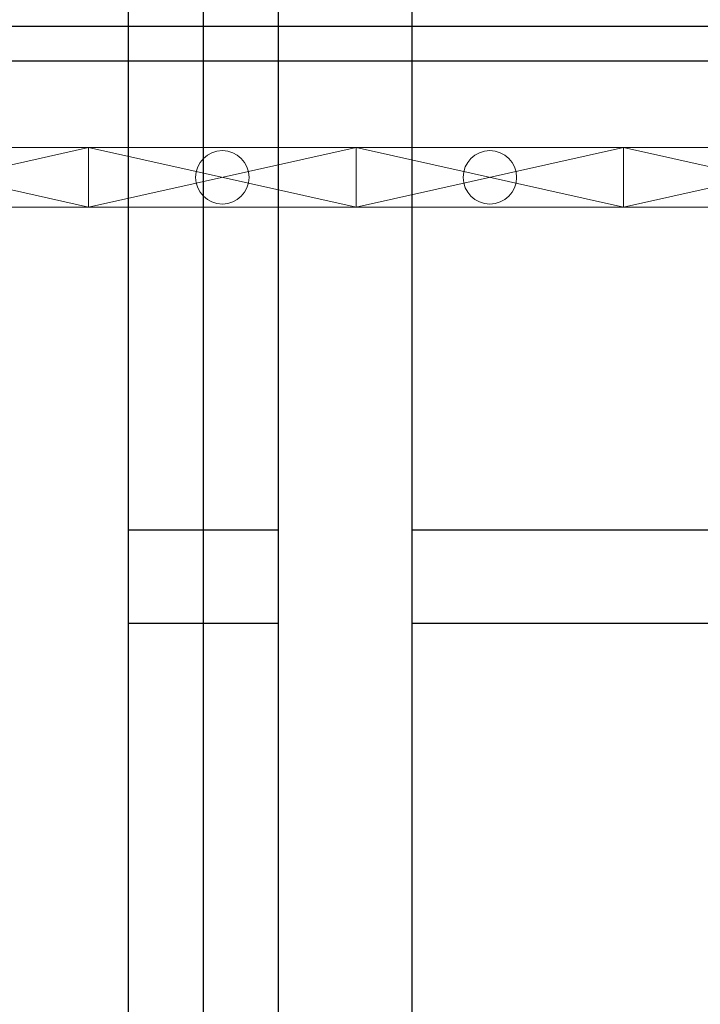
# Model space of a CAD drawing. Header units: centimetres. Extents: x -149939 to 48626, y -46000 to 152985.
# Tile 196 of 256: x -35226 to -32682, y 70906 to 74585. Entities that reach past the tile are written whole.
import ezdxf
from ezdxf import colors
from ezdxf.entities.mleader import LeaderData, LeaderLine
from ezdxf.math import Vec2, Vec3

# ---------------------------------------------------------------- set-up
doc = ezdxf.new("R2010")
doc.units = ezdxf.units.CM
doc.header["$LTSCALE"] = 50
for name, pattern in [('Kondygnacja  -0_5$0$HIDDEN', [9.525, 6.35, -3.175]), ('Kondygnacja  -0_5$0$HIDDEN2', [4.7625, 3.175, -1.5875]), ('Osie rzutów$0$DASHDOT2', [12.7, 6.35, -3.175, 0, -3.175])]:
    doc.linetypes.add(name, pattern=pattern)
for name, color, linetype in [('01-103-Went PP_poziom-0_5$0$L_Nawiew', 7, 'Continuous'), ('Kondygnacja  -0_5$0$ARCH_KONSTR_POWYŻEJ RZUTU', 8, 'Kondygnacja  -0_5$0$HIDDEN'), ('Kondygnacja  -0_5$0$ARCH_KONSTR_POWYŻEJ RZUTU_IST', 8, 'Kondygnacja  -0_5$0$HIDDEN2'), ('Kondygnacja  -0_5$0$ARCH_ŚLUSARKA_DRZWI', 8, 'Continuous'), ('Osie rzutów$0$ARCH_INFO_OSIE_IST', 8, 'Osie rzutów$0$DASHDOT2'), ('Osie rzutów$0$ARCH_INFO_OSIE_OPISY_IST', 8, 'Continuous')]:
    doc.layers.add(name, color=color, linetype=linetype)
doc.layers.add('bgde_nawiewnik', color=11, linetype='Continuous', lineweight=5)
doc.layers.add('RFCU', color=6, linetype='Continuous', lineweight=30)

# ---------------------------------------------------------------- blocks, each defined once
blk = doc.blocks.new('Osie rzutów')
at = {"layer": 'Osie rzutów$0$ARCH_INFO_OSIE_IST', "ltscale": 10}
for p, q in [((8660, 12510), (8660, 4623.26)), ((4436.04, 11600), (13655, 11600))]:
    blk.add_line(p, q, dxfattribs=at)
blk = doc.blocks.new('Kondygnacja  -0_5$0$konstrukcja istniejąca -0.5')
at = {"layer": 'Kondygnacja  -0_5$0$ARCH_KONSTR_POWYŻEJ RZUTU_IST', "ltscale": 10}
blk.add_line((8632, 12175), (8632, 11025), dxfattribs=at)
for points in [[(8688, 12175), (8688, 11025)], [(8738, 12175), (8738, 11025)], [(8632, 11767.89), (8688, 11767.89)], [(8738, 11767.89), (9782, 11767.89)], [(8688, 11732.89), (8632, 11732.89)], [(9782, 11732.89), (8738, 11732.89)]]:
    blk.add_lwpolyline(points, dxfattribs=at)
blk = doc.blocks.new('A$C066D7839')
at = {"layer": 'bgde_nawiewnik', "color": 7}
for p, q in [((-50, -11.15), (-50, 11.15)), ((-50, 11.15), (50, 11.15)), ((-50, -11.15), (50, 11.15)), ((50, -11.15), (-50, 11.15)), ((50, 11.15), (50, -11.15)), ((50, -11.15), (-50, -11.15))]:
    blk.add_line(p, q, dxfattribs=at)
blk.add_circle((0, 0), 10, dxfattribs=at)

msp = doc.modelspace()

# ---------------------------------------------------------------- linework, layer by layer
at = {"layer": 'Kondygnacja  -0_5$0$ARCH_ŚLUSARKA_DRZWI'}
msp.add_lwpolyline([(-9822.864, 74560), (-12840, 74560), (-12840, 74560), (-14240.186, 74560), (-14240.186, 74560), (-56230, 74560), (-56230, 71100)], dxfattribs=at)
at = {"layer": 'RFCU', "color": 94}
msp.add_line((-27970, 74430), (-55380, 74430), dxfattribs=at)

# ---------------------------------------------------------------- block references
at = {"layer": '01-103-Went PP_poziom-0_5$0$L_Nawiew', "xscale": 10, "yscale": 10, "zscale": 10}
for p in [(-35468.405, 73996.017, 1117.041), (-34468.405, 73996.017, 1117.041), (-33468.405, 73996.017, 1117.041), (-32468.405, 73996.017, 1117.041)]:
    msp.add_blockref('A$C066D7839', p, dxfattribs=at)
at = {"layer": 'Kondygnacja  -0_5$0$ARCH_KONSTR_POWYŻEJ RZUTU', "xscale": 10, "yscale": 10, "zscale": 10}
msp.add_blockref('Kondygnacja  -0_5$0$konstrukcja istniejąca -0.5', (-121140, -45000), dxfattribs=at)
at = {"layer": 'Osie rzutów$0$ARCH_INFO_OSIE_OPISY_IST', "color": 30, "xscale": 10, "yscale": 10, "zscale": 10}
msp.add_blockref('Osie rzutów', (-121140, -45000), dxfattribs=at)

# ---------------------------------------------------------------- leaders
at = {"layer": 'RFCU', "color": 94, "lineweight": 0}
ml = msp.add_multileader_mtext('Standard', dxfattribs=at)
ml.set_content('{\\fArial CE|b0|i0|c238|p34;\\C94;Dołożenie nowego sterownika\\Pw SA-A do sterowania VAV od CO2}')
ml.set_leader_properties()
ml.build(insert=Vec2(0, 0))
ml.multileader.update_dxf_attribs({"text_right_attachment_type": 6, "dogleg_length": 0.36, "arrow_head_size": 320})
ctx = ml.context
ctx.base_point, ctx.char_height, ctx.arrow_head_size, ctx.plane_origin = Vec3(-37467.553, 79067.442), 300, 320, Vec3(-35545.349, 83443.746)
ctx.right_attachment, ctx.text_align_type = 6, 2
notes = []
notes.append((ctx, [(0, (1, 1, 0), (-30847.64, 78914.884), (-1, 0), 0.36, [(0, [(-27964.929, 77360.548)], 0, [])])]))
ctx.mtext.insert, ctx.mtext.alignment, ctx.mtext.flow_direction = Vec3(-30850, 79220), 3, 5
for ctx, leaders in notes:
    for number, flags, end, landing, length, lines in leaders:
        leader = LeaderData()
        leader.index, (leader.has_last_leader_line, leader.has_dogleg_vector, leader.attachment_direction) = number, flags
        leader.last_leader_point, leader.dogleg_vector, leader.dogleg_length = Vec3(end), Vec3(landing), length
        for number, points, colour, breaks in lines:
            line = LeaderLine()
            line.index, line.vertices, line.color, line.breaks = number, Vec3.list(points), colors.encode_raw_color(colour), breaks
            leader.lines.append(line)
        ctx.leaders.append(leader)

doc.saveas('drawing.dxf')
